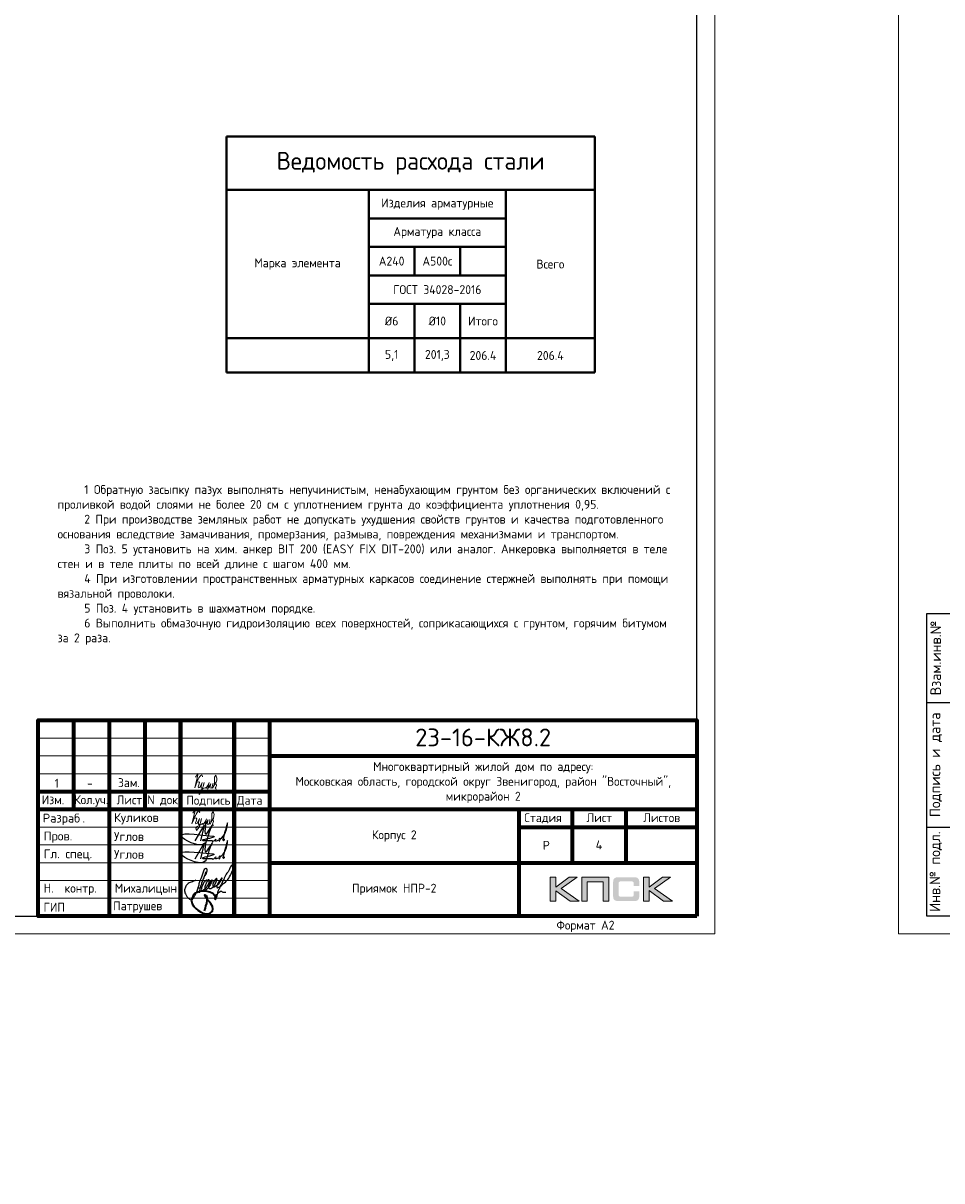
# Model space of a CAD drawing. Header units: millimetres. Extents: x 130535 to 3472113, y -52734 to 121434.
# Tile 32 of 100: x 450112 to 475914, y -14727 to 17792. Entities that reach past the tile are written whole.
import ezdxf
from ezdxf import colors
from ezdxf.entities.mleader import LeaderData, LeaderLine
from ezdxf.enums import TextEntityAlignment as Align
from ezdxf.math import Vec2, Vec3

# ---------------------------------------------------------------- set-up
doc = ezdxf.new("R2010")
doc.units = ezdxf.units.MM
for name, color, linetype, lineweight in [('0.15', 252, 'Continuous', 15), ('Standard', 7, 'Continuous', 25), ('АС-Таблицы', 7, 'Continuous', 20), ('Выноски', 20, 'Continuous', 20), ('Основная 0.6', 142, 'Continuous', 60), ('РАЗМЕРЫ', 1, 'Continuous', 9), ('Рамка', 7, 'Continuous', 70), ('Символы 0.20', 1, 'Continuous', 20), ('Текст', 7, 'Continuous', 25), ('Текст 0.25', 82, 'Continuous', 25), ('ТОНКИЕ', 7, 'Continuous', 9)]:
    doc.layers.add(name, color=color, linetype=linetype, lineweight=lineweight)
doc.layers.add('ТОЛСТЫЕ_ОСНОВНЫЕ', color=6, linetype='Continuous')
doc.styles.add('GOST-2.304_Type-B', font='GOST_Common.ttf')
doc.styles.add('style1', font='GOST_Common.ttf', dxfattribs={"height": 500})
doc.styles.add('ГОСТ', font='isocpeur.TTF')

# ---------------------------------------------------------------- blocks, each defined once
blk = doc.blocks.new('*U5')
at = {"layer": 'ТОЛСТЫЕ_ОСНОВНЫЕ'}
for p, q in [((8, 5), (8, 90)), ((8, 90), (20, 90)), ((8, 65), (20, 65)), ((8, 30), (20, 30)), ((20, 5), (8, 5))]:
    blk.add_line(p, q, dxfattribs=at)
at = {"layer": 'ТОЛСТЫЕ_ОСНОВНЫЕ', "color": 6}
blk.add_lwpolyline([(20, 5), (589, 5), (589, 415), (20, 415)], close=True, dxfattribs=at)
at = {"layer": 'ТОНКИЕ'}
blk.add_lwpolyline([(0, 0), (594, 0), (594, 420), (0, 420)], close=True, dxfattribs=at)
at = {"layer": 'Текст', "style": 'style1'}
for s, p in [('Взам.инв.№', (10.5, 77.5)), ('Подпись и дата', (10.5, 47.5)), ('Инв.№ подл.', (10.5, 17.5))]:
    blk.add_text(s, height=3, rotation=90, dxfattribs=at).set_placement(p, align=Align.MIDDLE)
blk.add_text('Формат А2', height=2.5, dxfattribs=at).set_placement((549.57, 1.2))
blk = doc.blocks.new('_None')
blk = doc.blocks.new('СЛОЖНЫЙ_ОБЪЕКТ_0')
at = {"layer": 'Standard', "color": 7, "linetype": 'Continuous', "lineweight": 25}
for points, start_tangent, end_tangent in [([(-5.888, 1.589), (-5.939, 1.691), (-5.972, 1.691), (-6.022, 1.617), (-6.064, 1.496), (-6.076, 1.414), (-6.076, 1.373), (-6.09, 1.219), (-6.071, 1.071), (-6.041, 1.003), (-6.009, 0.988), (-5.985, 1.012), (-5.95, 1.047), (-5.922, 1.075), (-5.915, 1.097), (-5.843, 1.207), (-5.798, 1.324), (-5.779, 1.438), (-5.77, 1.604), (-5.809, 1.746), (-5.833, 1.77), (-5.864, 1.752), (-5.885, 1.721), (-5.913, 1.566), (-5.919, 1.492), (-5.925, 1.334), (-5.906, 1.223), (-5.871, 1.161), (-5.807, 1.124), (-5.751, 1.203), (-5.713, 1.262), (-5.692, 1.316), (-5.66, 1.414), (-5.641, 1.525), (-5.625, 1.661), (-5.641, 1.808), (-5.657, 1.824), (-5.667, 1.824), (-5.695, 1.763), (-5.714, 1.672), (-5.725, 1.541), (-5.722, 1.421), (-5.665, 1.291), (-5.617, 1.276), (-5.55, 1.31), (-5.459, 1.426), (-5.4, 1.599), (-5.374, 1.864), (-5.388, 1.981), (-5.406, 1.999), (-5.432, 1.973), (-5.463, 1.934), (-5.509, 1.789), (-5.527, 1.661), (-5.508, 1.54), (-5.457, 1.473), (-5.411, 1.463), (-5.347, 1.501), (-5.271, 1.621), (-5.193, 1.738), (-5.143, 1.879), (-5.113, 2.032), (-5.113, 2.111), (-5.121, 2.138), (-5.14, 2.12), (-5.169, 2.039), (-5.206, 1.924), (-5.241, 1.787), (-5.254, 1.679), (-5.254, 1.582), (-5.237, 1.516), (-5.219, 1.498), (-5.191, 1.482), (-5.154, 1.519), (-5.086, 1.578), (-4.953, 1.776), (-4.759, 2.173), (-4.667, 2.981), (-4.667, 3.227), (-4.687, 3.262), (-4.715, 3.262), (-4.742, 3.235), (-4.777, 3.18), (-4.872, 2.956), (-4.891, 2.749), (-4.921, 2.579), (-4.956, 2.444), (-5.001, 2.097), (-5.045, 1.672), (-5.064, 1.441), (-5.075, 1.334), (-5.055, 1.102), (-5.04, 0.878), (-5.04, 0.777), (-5.052, 0.744), (-5.068, 0.75), (-5.077, 0.776), (-5.092, 0.804), (-5.084, 1.076), (-4.938, 1.346), (-4.909, 1.375), (-4.851, 1.355), (-4.78, 1.355), (-4.616, 1.413)], (-0.169301, 0.985564), (0.921845, 0.387559)), ([(-6.577, 1.472), (-6.789, 1.26), (-6.973, 1.076), (-7.024, 0.851), (-7.024, 0.746), (-6.996, 0.632), (-6.845, 0.434), (-6.702, 0.33), (-6.548, 0.258), (-6.432, 0.258), (-6.35, 0.355), (-6.314, 0.52), (-6.284, 0.767), (-6.284, 1.007), (-6.298, 1.279), (-6.31, 1.543), (-6.302, 2.038), (-6.285, 2.303), (-6.246, 2.371), (-6.174, 2.3), (-6.144, 2.003), (-6.194, 1.851)], (-0.677851, -0.735199), (-0.339746, -0.940517)), ([(-6.181, 2.142), (-6.172, 1.967), (-6.172, 1.841), (-6.18, 1.7), (-6.18, 1.412), (-6.17, 1.216), (-6.17, 1.117), (-6.148, 0.957), (-6.119, 0.827)], (0.06248, -0.998046), (0.223108, -0.974794)), ([(-6.329, 1.089), (-6.3, 1.083), (-6.267, 1.081), (-6.233, 1.097), (-6.195, 1.113), (-6.161, 1.123), (-6.143, 1.143), (-6.118, 1.168)], (0.983291, -0.18204), (0.7365, 0.676437))]:
    blk.add_spline(points, degree=3, dxfattribs=dict(at, start_tangent=start_tangent, end_tangent=end_tangent))
blk = doc.blocks.new('Роспись')
at = {"layer": 'Текст', "color": 4}
blk.add_lwpolyline([(4.18, 0.67), (6.68, 5.03), (5.62, 0.66)], dxfattribs=at)
for points in [[(7.11, 5.14), (7.17, 2.59), (9.02, 5.2), (8.57, 4.35), (6.55, -0.29), (0.19, 1.88), (9.09, 2.02)], [(11.23, 1.12), (12.72, 3.08), (13.28, 5.66), (11.96, 0.97)], [(9.09, 2.02), (9.4, 1.96), (6.15, 0.84), (8.42, 0.77), (8.9, 0.77)], [(8.9, 0.77), (8.97, 0.64), (9.94, 1.16)], [(9.94, 1.16), (9.82, 0.79), (10.85, 0.93)], [(10.85, 0.93), (11.13, 1.44), (11.23, 1.11), (10.92, 0.57), (10.85, 0.93)], [(11.23, 1.12), (11.03, 1.05), (10.98, 1.33), (11.05, 1.41)], [(11.96, 0.97), (12.16, 0.71), (12.34, 1.19), (12.03, 1.14), (11.96, 0.97)]]:
    blk.add_spline(points, degree=3, dxfattribs=at)
blk = doc.blocks.new('11')
at = {"layer": 'Выноски'}
for p, q in [((47885, 66608), (47944, 66700)), ((47944, 66700), (47962, 66737)), ((47962, 66737), (47989, 66781)), ((47989, 66781), (48016, 66806)), ((48016, 66806), (48038, 66823)), ((48038, 66823), (48060, 66786)), ((48060, 66786), (48058, 66769))]:
    blk.add_line(p, q, dxfattribs=at)
blk.add_lwpolyline([(47863, 66761), (47937, 66865), (47843, 66458), (47885, 66564), (47905, 66616), (47954, 66628), (47979, 66606), (47957, 66539), (47937, 66487), (47947, 66458), (47991, 66470), (48051, 66611), (48041, 66569), (48023, 66505), (48023, 66448), (48065, 66448), (48090, 66529), (48110, 66608), (48043, 66369), (47972, 66275), (47954, 66344), (47991, 66389), (48078, 66431), (48142, 66470), (48154, 66441), (48204, 66512), (48246, 66606), (48209, 66455), (48204, 66418), (48295, 66574), (48265, 66463), (48265, 66455), (48312, 66453), (48342, 66529), (48347, 66584), (48337, 66465), (48349, 66453), (48401, 66569), (48443, 66616), (48461, 66678), (48466, 66727), (48436, 66811), (48399, 66754), (48399, 66618), (48389, 66549), (48374, 66507), (48416, 66564), (48441, 66576), (48451, 66524), (48433, 66482), (48419, 66453), (48424, 66428), (48458, 66421)], dxfattribs=at)
blk = doc.blocks.new('A$Cd09756da')
h = blk.add_hatch(color=0)
h.paths.add_polyline_path([(-3363, 1089), (-3590, 1089), (-3962, 809), (-3962, 1089), (-4120, 1089), (-4120, 417), (-3962, 417), (-3962, 712), (-3560, 417), (-3308, 417), (-3809, 772)])
h.paths.add_polyline_path([(-3080, 963), (-2635, 963), (-2635, 417), (-2478, 417), (-2478, 1089), (-2645, 1089), (-3236, 1089), (-3236, 930), (-3236, 417), (-3080, 417)])
h.paths.add_polyline_path([(-1340, 1093), (-1498, 1093), (-1498, 420), (-1340, 420), (-1340, 716), (-938, 420), (-686, 420), (-1187, 776), (-741, 1093), (-968, 1093), (-1340, 813)])
at = {"true_color": 0x5f007f}
blk.add_hatch(color=206, dxfattribs=at).paths.add_polyline_path([(-1629, 1018), (-1631, 1026), (-1634, 1032), (-1638, 1038), (-1641, 1044), (-1644, 1049), (-1649, 1054), (-1653, 1059), (-1657, 1063), (-1662, 1066), (-1668, 1071), (-1674, 1074), (-1681, 1077), (-1688, 1079), (-1696, 1082), (-1703, 1084), (-1721, 1088), (-1741, 1091), (-1762, 1092), (-1786, 1093), (-2187, 1093), (-2210, 1092), (-2231, 1091), (-2251, 1088), (-2268, 1084), (-2276, 1082), (-2284, 1079), (-2291, 1077), (-2297, 1073), (-2303, 1071), (-2310, 1066), (-2315, 1063), (-2319, 1059), (-2323, 1054), (-2327, 1049), (-2331, 1044), (-2335, 1038), (-2337, 1032), (-2340, 1025), (-2343, 1018), (-2345, 1010), (-2348, 994), (-2351, 976), (-2353, 956), (-2353, 934), (-2353, 580), (-2353, 557), (-2351, 537), (-2348, 519), (-2345, 502), (-2343, 495), (-2340, 488), (-2337, 481), (-2335, 474), (-2331, 469), (-2327, 463), (-2323, 459), (-2319, 454), (-2315, 450), (-2309, 446), (-2303, 443), (-2297, 439), (-2291, 436), (-2283, 434), (-2276, 431), (-2268, 429), (-2251, 425), (-2231, 423), (-2209, 421), (-2187, 420), (-1786, 420), (-1762, 421), (-1741, 422), (-1721, 425), (-1704, 428), (-1696, 431), (-1688, 433), (-1681, 436), (-1674, 439), (-1668, 442), (-1662, 446), (-1657, 450), (-1653, 454), (-1649, 458), (-1644, 463), (-1641, 468), (-1638, 474), (-1634, 481), (-1631, 487), (-1629, 495), (-1626, 502), (-1623, 519), (-1620, 537), (-1619, 557), (-1618, 580), (-1618, 691), (-1775, 691), (-1775, 600), (-1775, 594), (-1776, 588), (-1777, 582), (-1779, 577), (-1781, 572), (-1783, 568), (-1786, 564), (-1789, 560), (-1792, 557), (-1797, 554), (-1801, 552), (-1806, 550), (-1811, 548), (-1817, 548), (-1824, 547), (-1830, 546), (-2153, 546), (-2159, 547), (-2164, 548), (-2168, 550), (-2172, 552), (-2176, 555), (-2180, 557), (-2183, 561), (-2186, 565), (-2189, 569), (-2191, 573), (-2193, 578), (-2194, 583), (-2196, 593), (-2197, 602), (-2197, 925), (-2197, 931), (-2196, 936), (-2195, 941), (-2193, 946), (-2192, 950), (-2190, 954), (-2187, 957), (-2185, 961), (-2181, 963), (-2178, 966), (-2173, 968), (-2169, 970), (-2164, 971), (-2160, 972), (-2154, 972), (-2149, 972), (-1830, 972), (-1824, 972), (-1817, 972), (-1812, 970), (-1807, 969), (-1802, 967), (-1797, 965), (-1793, 961), (-1790, 958), (-1786, 954), (-1783, 950), (-1781, 946), (-1779, 941), (-1777, 936), (-1776, 931), (-1775, 925), (-1775, 918), (-1775, 844), (-1618, 844), (-1618, 934), (-1619, 956), (-1620, 976), (-1623, 994), (-1627, 1010)])
at = {"color": 0, "lineweight": 0}
for points in [[(-4120, 417), (-4120, 1089), (-3962, 1089), (-3962, 809), (-3590, 1089), (-3363, 1089), (-3809, 772), (-3308, 417), (-3560, 417), (-3962, 712), (-3962, 417), (-4120, 417)], [(-3080, 417), (-3080, 963), (-2635, 963), (-2635, 417), (-2478, 417), (-2478, 1089), (-2645, 1089), (-3236, 1089), (-3236, 930), (-3236, 417), (-3080, 417)], [(-1498, 420), (-1498, 1093), (-1340, 1093), (-1340, 813), (-968, 1093), (-741, 1093), (-1187, 776), (-686, 420), (-938, 420), (-1340, 716), (-1340, 420), (-1498, 420)]]:
    blk.add_lwpolyline(points, close=True, dxfattribs=at)
at = {"lineweight": 35}
blk.add_lwpolyline([(-13508, 523), (-13547, 578), (-13600, 632), (-13677, 670), (-13759, 693), (-13818, 702), (-13912, 702), (-14016, 676), (-14099, 633), (-14147, 575), (-14180, 499), (-14196, 424), (-14178, 345), (-14125, 271), (-14070, 216), (-14013, 165), (-13943, 121), (-13865, 83), (-13793, 64), (-13740, 64), (-13666, 78), (-13601, 136), (-13593, 202), (-13604, 266), (-13651, 344), (-13699, 405), (-13737, 443), (-13779, 503), (-13800, 532), (-13813, 569), (-13820, 591), (-13820, 601), (-13802, 592), (-13787, 577), (-13771, 554), (-13766, 528), (-13766, 443), (-13775, 355), (-13799, 285), (-13814, 219), (-13841, 149)], dxfattribs=at)
at = {"layer": 'Рамка'}
for p, q in [((-17500, 3000), (-17500, 5500)), ((-16500, 0), (-16500, 5500)), ((-15500, 3000), (-15500, 5500)), ((-14500, 0), (-14500, 5500)), ((-14500, 5500), (-14500, 0)), ((-13000, 5500), (-13000, 0)), ((-13000, 0), (-13000, 5500)), ((-12000, 5500), (-12000, 0)), ((-12000, 4500), (0, 4500)), ((-18500, 3500), (-12000, 3500)), ((-18500, 3000), (0, 3000)), ((-5000, 3000), (-5000, 0)), ((-3500, 3000), (-3500, 1500)), ((-2000, 3000), (-2000, 1500)), ((-5000, 2500), (0, 2500)), ((-5000, 2500), (0, 2500)), ((-12000, 1500), (0, 1500))]:
    blk.add_line(p, q, dxfattribs=at)
at = {"layer": 'Рамка', "lineweight": 15}
for p, q in [((-18500, 5000), (-12000, 5000)), ((-18500, 4500), (-12000, 4500)), ((-18500, 4000), (-12000, 4000)), ((-18500, 2500), (-12000, 2500)), ((-18500, 2000), (-12000, 2000)), ((-18500, 1500), (-12000, 1500)), ((-18500, 1000), (-12000, 1000)), ((-18500, 500), (-12000, 500))]:
    blk.add_line(p, q, dxfattribs=at)
at = {"layer": 'Рамка'}
blk.add_lwpolyline([(0, 0), (-18500, 0), (-18500, 5500), (0, 5500)], close=True, dxfattribs=at)
at = {"color": 18, "true_color": 0x000000, "xscale": 100, "yscale": 100, "zscale": 100}
for p in [(-14508, 2045), (-14508, 1545)]:
    blk.add_blockref('Роспись', p, dxfattribs=at)
at = {"layer": '0.15', "xscale": 462, "yscale": 462, "zscale": 462, "rotation": 339.9822667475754}
blk.add_blockref('СЛОЖНЫЙ_ОБЪЕКТ_0', (-11452, -669), dxfattribs=at)
at = {"layer": 'Выноски'}
blk.add_blockref('11', (-62024, -63871), dxfattribs=at)
at = {"color": 7, "style": 'ГОСТ'}
for s, p in [('Разраб', (-18371, 2627)), ('.', (-17258, 2627))]:
    blk.add_text(s, height=250, dxfattribs=at).set_placement(p)
at = {"layer": 'РАЗМЕРЫ', "color": 7, "char_height": 250, "attachment_point": 4, "style": 'ГОСТ'}
for s, insert in [('{\\C256;Куликов}', (-16371, 2734)), ('Пров.', (-18346, 2215)), ('Углов', (-16371, 2234)), ('Гл. спец.', (-18346, 1715)), ('Углов', (-16371, 1734))]:
    blk.add_mtext_dynamic_manual_height_columns(s, width=2000, gutter_width=1250, heights=[0], dxfattribs=dict(at, insert=insert))
at = {"layer": 'РАЗМЕРЫ', "color": 7, "linetype": 'Continuous', "char_height": 250, "width": 2000, "attachment_point": 4, "style": 'GOST-2.304_Type-B'}
for s, insert in [(' Н.  контр.', (-18500, 750)), (' Михалицын', (-16500, 750)), (' ГИП', (-18500, 250)), ('Патрушев', (-16394, 255))]:
    blk.add_mtext(s, dxfattribs=dict(at, insert=insert))
at = {"layer": 'Текст', "color": 7, "style": 'ГОСТ'}
blk.add_text('23-16-КЖ8.2', height=500, dxfattribs=at).set_placement((-6003, 5019), align=Align.MIDDLE_CENTER)
at = {"layer": 'Текст', "color": 7, "style": 'GOST-2.304_Type-B'}
for s, p in [('Изм.', (-18400, 3141)), ('Кол.уч.', (-17490, 3143)), ('Лист', (-16298, 3139)), ('N док.', (-15435, 3141)), ('Подпись', (-14340, 3127)), ('Дата', (-12920, 3127)), ('Стадия', (-4850, 2640)), ('Лист', (-3100, 2640)), ('Листов', (-1508, 2640)), ('Р', (-4328, 1863))]:
    blk.add_text(s, height=250, dxfattribs=at).set_placement(p)
at = {"layer": 'Текст', "color": 7, "linetype": 'Continuous', "lineweight": 0, "char_height": 250, "attachment_point": 5, "style": 'GOST-2.304_Type-B'}
for s, insert, width in [('Многоквартирный жилой дом по адресу:\\PМосковская область, городской округ Звенигород, район "Восточный", микрорайон 2', (-6000, 3750), 12000), ('Корпус 2', (-8500, 2250), 7000)]:
    blk.add_mtext(s, dxfattribs=dict(at, insert=insert, width=width))
blk = doc.blocks.new('*T408')
at = {"layer": 'Основная 0.6', "color": 0, "lineweight": 40, "transparency": 16777216}
for p, q in [((0, 0), (10350, 0)), ((0, 0), (0, -6633)), ((10350, 0), (10350, -6633)), ((0, -1500), (10350, -1500)), ((4000, -1500), (4000, -6633)), ((7850, -1500), (7850, -6633)), ((4000, -2300), (7850, -2300)), ((4000, -3100), (7850, -3100)), ((5283, -3100), (5283, -3900)), ((6567, -3100), (6567, -3900)), ((4000, -3900), (7850, -3900)), ((4000, -4700), (7850, -4700)), ((5283, -4700), (5283, -6633)), ((6567, -4700), (6567, -6633)), ((0, -5667), (10350, -5667)), ((0, -6633), (10350, -6633))]:
    blk.add_line(p, q, dxfattribs=at)
at = {"layer": 'Основная 0.6', "color": 0, "transparency": 16777216, "attachment_point": 5, "style": 'GOST-2.304_Type-B'}
for s, insert, char_height, width in [('Ведомость расхода стали', (5175, -750), 500, 10050), ('Изделия арматурные', (5925, -1900), 250, 3550), ('Арматура класса', (5925, -2700), 250, 3550), ('Марка элемента', (2000, -3583), 250, 3700), ('А240', (4642, -3500), 250, 983.33), ('А500с', (5925, -3500), 250, 983.33), ('Всего', (9100, -3583), 250, 2200), ('ГОСТ 34028-2016', (5925, -4300), 250, 3550), ('%%C6', (4642, -5183), 250, 983.33), ('%%C10', (5925, -5183), 250, 983.33), ('Итого', (7208, -5183), 250, 983.33), ('5,1', (4642, -6150), 250, 983.33), ('201,3', (5925, -6150), 250, 983.33), ('206.4', (7208, -6150), 250, 983.33), ('206.4', (9100, -6150), 250, 2200)]:
    blk.add_mtext(s, dxfattribs=dict(at, insert=insert, char_height=char_height, width=width))
blk = doc.blocks.new('*T411')
at = {"layer": 'АС-Таблицы', "color": 0, "linetype": 'ByBlock', "lineweight": -2, "transparency": 16777216}
for p, q in [((0, 0), (1500, 0)), ((0, -1000), (1500, -1000))]:
    blk.add_line(p, q, dxfattribs=at)
at = {"layer": 'АС-Таблицы', "color": 0, "linetype": 'ByBlock', "lineweight": 50, "transparency": 16777216}
for p, q in [((0, 0), (0, -1000)), ((1500, 0), (1500, -1000))]:
    blk.add_line(p, q, dxfattribs=at)
at = {"layer": 'АС-Таблицы', "color": 0, "transparency": 16777216, "insert": (750, -500), "char_height": 250, "width": 1000, "attachment_point": 5, "style": 'ГОСТ'}
blk.add_mtext('4', dxfattribs=at)

msp = doc.modelspace()

# ---------------------------------------------------------------- block references
at = {"xscale": 100, "yscale": 100, "zscale": 100}
for p in [(410134.8, -7790.1), (474692.4, -7790.1), (474692.4, -7790.1)]:
    msp.add_blockref('*U5', p, dxfattribs=at)
for name, p in [('*T408', (455819, 14607.2)), ('*T411', (465534.8, -4790.1))]:
    msp.add_blockref(name, p)
at = {"lineweight": 50, "ltscale": 100}
msp.add_blockref('A$Cd09756da', (469034.8, -7290.1), dxfattribs=at)
at = {"layer": 'Выноски'}
msp.add_blockref('11', (407087.7, -70146.6), dxfattribs=at)

# ---------------------------------------------------------------- texts
at = {"insert": (153574.3, 18462.6), "char_height": 330, "attachment_point": 1, "style": 'ГОСТ'}
msp.add_mtext_dynamic_manual_height_columns('\\pi10055.14148;{\\H1.5152x;\\P\\pi7542.56108;Общие указания\\P\\pi1650;}1.^IРабочая документация разработана в соответствии с заданием на проектирование, требованиями действующих технических регламентов, стандартов, сводов правил и других документов, содержащих установленные требования.\\P2.^IРабочая документация выполнена в соответствии со следующими нормативными и техническими документами:\\P-^IСП 20.13330.2016 "Нагрузки и Воздействия";\\P-^IСП 63.13330.2012 "Бетонные и железобетонные конструкции. Основные положения";\\P-^IСП 22.13330.2016 "Основания зданий и сооружений";\\P-^IСП 45.13330.2012 "Земляные сооружения, основания и фундаменты".\\P3.   За относительную отметку 0,000 принята отметка чистого пола первого этажа.\\P4.^IПеречень видов работ, для которых необходимо составлять акты освидетельствования скрытых работ:\\P-^Iармирование конструкций;\\P-^Iосвидетельствование опалубки перед бетонированием;\\P-^Iвыполнение сварочных работ;\\P-^Iотбор контрольных проб бетона;\\P-^Iсоответствие законченных железобетонных конструкций проекту с отображением качества работ;\\P-^Iустройство монолитных конструкций, выполняемых в зимнее время;  \\P\\pi0;        -    устройство гидроизоляции;\\P\\pi1650;-^Iуплотнение грунтов и обратную засыпку.\\PЗапрещается выполнение последующих работ при отсутствии актов освидетельствования предшествующих скрытых работ во всех случаях.\\P\\pi0;        5. Проект рассчитан на производство работ в период положительных температур. В случае выполнения работ при отрицательных температурах необходимо выполнять требования СНиП часть 3 по производству работ и ППР.\\P        6. При минимальной температуре воздуха до минус 15°С допускается:\\P\\pi1650;-выдерживание бетона в конструкции методом термоса, при предварительном разогреве бетонной смеси;\\P -форсированный электроразогрев бетона в конструкции с повторным уплотнением.\\PПри минимальной температуре воздуха до минус 25°С допускается:\\P -обогрев бетона в греющей опалубке с помощью низкотемпературных электронагревателей;\\P -электродный сквозной прогрев бетона;\\P -электрообогрев с помощью греющего провода.', width=18460.283, gutter_width=5800, heights=[33815.2], dxfattribs=at)
at = {"color": 1, "linetype": 'Continuous', "lineweight": 30, "insert": (460534.8, -6540.1), "char_height": 250, "width": 7000, "attachment_point": 5, "style": 'GOST-2.304_Type-B'}
msp.add_mtext('{\\C256;Приямок НПР-2}', dxfattribs=at)
at = {"layer": 'Текст', "color": 7, "style": 'GOST-2.304_Type-B'}
for s, p in [('1', (450993.7, -3684.2)), ('-', (451903.7, -3682.7)), ('Зам.', (452772.6, -3666.2))]:
    msp.add_text(s, height=250, dxfattribs=at).set_placement(p)
at = {"layer": 'Текст 0.25', "char_height": 250, "attachment_point": 1, "style": 'GOST-2.304_Type-B'}
for insert in [(385539.3, 4816.9), (451078.6, 4816.9)]:
    msp.add_mtext_dynamic_manual_height_columns('\\pi750;1 Обратную засыпку пазух выполнять непучинистым, ненабухающим грунтом без органических включений с проливкой водой слоями не более 20 см с уплотнением грунта до коэффициента уплотнения 0,95.\\P2 При производстве земляных работ не допускать ухудшения свойств грунтов и качества подготовленного основания вследствие замачивания, промерзания, размыва, повреждения механизмами и транспортом.\\P3 Поз. 5 установить на хим. анкер BIT 200 (EASY FIX DIT-200) или аналог. Анкеровка выполняется в теле стен и в теле плиты по всей длине с шагом 400 мм.\\P4 При изготовлении пространственных арматурных каркасов соединение стержней выполнять при помощи вязальной проволоки. \\P5 Поз. 4 установить в шахматном порядке.\\P6 Выполнить обмазочную гидроизоляцию всех поверхностей, соприкасающихся с грунтом, горячим битумом за 2 раза.', width=17507.725, gutter_width=1250, heights=[0], dxfattribs=dict(at, insert=insert))

# ---------------------------------------------------------------- leaders
at = {"layer": 'Символы 0.20', "ltscale": 100}
ml = msp.add_multileader_mtext('Standard', dxfattribs=at)
ml.set_content('Труба Тр\\Pниз трубы в уровне верха плиты', color=256, style='ГОСТ')
ml.set_leader_properties(color=256, linetype='ByLayer', lineweight=-1)
ml.set_arrow_properties(name='NONE')
ml.build(insert=Vec2(0, 0))
ml.multileader.update_dxf_attribs({"text_left_attachment_type": 6, "text_right_attachment_type": 6, "dogleg_length": 2.5, "arrow_head_size": 45, "scale": 100})
ctx = ml.context
ctx.base_point, ctx.scale, ctx.char_height, ctx.arrow_head_size, ctx.landing_gap_size, ctx.plane_origin = Vec3(439775.3, 9734), 100, 300, 45, 22.5, Vec3(433878.8, 6423.5)
ctx.left_attachment, ctx.right_attachment = 6, 6
notes = []
notes.append((ctx, [(1, (1, 1, 0), (439525.3, 9734), (1, 0), 250, [(0, [(438885.9, 8093.7)], 0, [])])]))
ctx.mtext.insert, ctx.mtext.width, ctx.mtext.flow_direction = Vec3(439797.8, 10124), 6576.024, 5
ml = msp.add_multileader_mtext('Standard', dxfattribs=at)
ml.set_content('Труба Тр\\Pниз трубы в уровне верха плиты', color=256, style='ГОСТ')
ml.set_leader_properties(color=256, linetype='ByLayer', lineweight=-1)
ml.set_arrow_properties(name='NONE')
ml.build(insert=Vec2(0, 0))
ml.multileader.update_dxf_attribs({"text_left_attachment_type": 6, "text_right_attachment_type": 6, "dogleg_length": 2.5, "arrow_head_size": 45, "scale": 100})
ctx = ml.context
ctx.base_point, ctx.scale, ctx.char_height, ctx.arrow_head_size, ctx.landing_gap_size, ctx.plane_origin = Vec3(374236, 9404.1), 100, 300, 45, 22.5, Vec3(368339.5, 6093.6)
ctx.left_attachment, ctx.right_attachment = 6, 6
notes.append((ctx, [(1, (1, 1, 0), (373986, 9404.1), (1, 0), 250, [(0, [(373346.6, 7763.7)], 0, [])])]))
ctx.mtext.insert, ctx.mtext.width, ctx.mtext.flow_direction = Vec3(374258.5, 9794.1), 6442.783, 5
ml = msp.add_multileader_mtext('Standard', dxfattribs=at)
ml.set_content('Щебень фр.20-40', color=256, style='ГОСТ')
ml.set_leader_properties(color=256, linetype='ByLayer', lineweight=-1)
ml.set_arrow_properties(name='NONE')
ml.build(insert=Vec2(0, 0))
ml.multileader.update_dxf_attribs({"text_left_attachment_type": 6, "text_right_attachment_type": 6, "dogleg_length": 2.5, "arrow_head_size": 45, "scale": 100})
ctx = ml.context
ctx.base_point, ctx.scale, ctx.char_height, ctx.arrow_head_size, ctx.landing_gap_size, ctx.plane_origin = Vec3(443794.3, 5890.3), 100, 300, 45, 22.5, Vec3(437897.8, 2579.9)
ctx.left_attachment, ctx.right_attachment = 6, 6
notes.append((ctx, [(1, (1, 1, 0), (443544.3, 5890.3), (1, 0), 250, [(0, [(441793.3, 7316.8)], 0, [])])]))
ctx.mtext.insert, ctx.mtext.width, ctx.mtext.flow_direction = Vec3(443816.8, 6280.3), 2129.129, 5
ml = msp.add_multileader_mtext('Standard', dxfattribs=at)
ml.set_content('Щебень фр.20-40', color=256, style='ГОСТ')
ml.set_leader_properties(color=256, linetype='ByLayer', lineweight=-1)
ml.set_arrow_properties(name='NONE')
ml.build(insert=Vec2(0, 0))
ml.multileader.update_dxf_attribs({"text_left_attachment_type": 6, "text_right_attachment_type": 6, "dogleg_length": 2.5, "arrow_head_size": 45, "scale": 100})
ctx = ml.context
ctx.base_point, ctx.scale, ctx.char_height, ctx.arrow_head_size, ctx.landing_gap_size, ctx.plane_origin = Vec3(378255, 5560.4), 100, 300, 45, 22.5, Vec3(372358.5, 2249.9)
ctx.left_attachment, ctx.right_attachment = 6, 6
notes.append((ctx, [(1, (1, 1, 0), (378005, 5560.4), (1, 0), 250, [(0, [(376254, 6986.9)], 0, [])])]))
ctx.mtext.insert, ctx.mtext.width, ctx.mtext.flow_direction = Vec3(378277.5, 5950.4), 2129.129, 5
for ctx, leaders in notes:
    for number, flags, end, landing, length, lines in leaders:
        leader = LeaderData()
        leader.index, (leader.has_last_leader_line, leader.has_dogleg_vector, leader.attachment_direction) = number, flags
        leader.last_leader_point, leader.dogleg_vector, leader.dogleg_length = Vec3(end), Vec3(landing), length
        for number, points, colour, breaks in lines:
            line = LeaderLine()
            line.index, line.vertices, line.color, line.breaks = number, Vec3.list(points), colors.encode_raw_color(colour), breaks
            leader.lines.append(line)
        ctx.leaders.append(leader)

doc.saveas('drawing.dxf')
